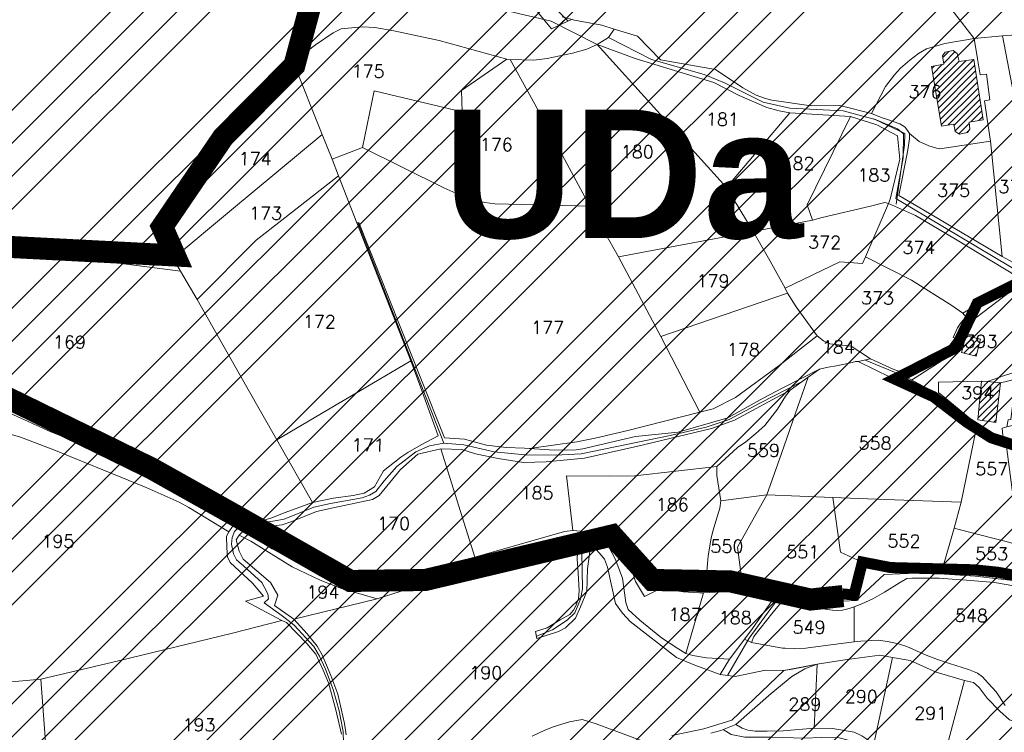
# Model space of a CAD drawing. Header units: metres. Extents: x 578835 to 593571, y 248557 to 255108.
# Tile 31 of 251: x 580807 to 581075, y 252173 to 252367. Entities that reach past the tile are written whole.
import ezdxf

# ---------------------------------------------------------------- set-up
doc = ezdxf.new("R2010")
doc.units = ezdxf.units.M
doc.linetypes.add('CACHEX2', pattern=[0.75, 0.5, -0.25])
doc.linetypes.add('SOLID_LINE', pattern=[0])
for name, color, linetype, lineweight in [('Cad-BATIMENT_BATI_PRIVE12', 7, 'SOLID_LINE', 0), ('Cad-BATIMENT_BATI_PRIVE12_HACH', 7, 'SOLID_LINE', 0), ('Cad-HYDROGRAPHI_COURS_D_EAU28', 5, 'SOLID_LINE', 0), ('Cad-PARCELLAIRE_PARCELLE1', 250, 'SOLID_LINE', 0), ('Cad-RESEAU_ROUT_AXE_DE_VOIE26', 255, 'SOLID_LINE', 0), ('Cad-RESEAU_ROUT_LIMITE_DE_VOIE_P23', 8, 'SOLID_LINE', 0), ('Cad-TOPONYMIE_NUMERO_DE_PARCELL182', 250, 'SOLID_LINE', 0), ('ER', 192, 'Continuous', 18), ('PLU', 7, 'CACHEX2', 5), ('PPRIF - contour', 10, 'Continuous', 9)]:
    doc.layers.add(name, color=color, linetype=linetype, lineweight=lineweight)
doc.layers.add('PLU nom', color=7, linetype='Continuous')
doc.styles.get("Standard").update_dxf_attribs({"font": 'arialbd_0.ttf', "height": 50})
doc.styles.add('TEXTSTYLE_45_11', font='txt.shx', dxfattribs={"oblique": 50})

msp = doc.modelspace()

# ---------------------------------------------------------------- hatches: boundary and pattern name
at = {"layer": 'Cad-BATIMENT_BATI_PRIVE12_HACH', "ltscale": 0.4}
h = msp.add_hatch(dxfattribs=at)
h.set_pattern_fill('ANSI31', color=256, scale=0.4, style=0)
h.paths.add_polyline_path([(581068.79, 252340.16), (581066.27, 252356.56), (581062.28, 252356), (581061.77, 252358.18), (581060.64, 252358.98), (581058.44, 252358.58), (581057.78, 252357.53), (581058.14, 252355.32), (581054.72, 252354.7), (581057.48, 252338.44), (581060.81, 252338.94), (581061.23, 252336.96), (581062.35, 252336.28), (581064.55, 252336.68), (581065.21, 252337.63), (581064.97, 252339.51)])
h = msp.add_hatch(dxfattribs=at)
h.set_pattern_fill('ANSI31', color=256, scale=0.4, style=0)
h.paths.add_polyline_path([(581066.88, 252275.8), (581068.06, 252280.46), (581064.2, 252281.36), (581063.74, 252279.88), (581062.93, 252276.8)])
h = msp.add_hatch(dxfattribs=at)
h.set_pattern_fill('ANSI31', color=256, scale=0.4, style=0)
h.paths.add_polyline_path([(581072.26, 252257.74), (581073.5, 252268.54), (581070.01, 252268.92), (581068.36, 252269.01), (581067.34, 252258.44)])
at = {"layer": 'ER', "ltscale": 0.4}
h = msp.add_hatch(dxfattribs=at)
h.set_pattern_fill('ANSI37', color=256, scale=2, style=0)
h.paths.add_polyline_path([(581311.07, 252613.03), (581299.43, 252618.85), (581295.91, 252621.86), (581295.31, 252633.34), (581296.97, 252660.63), (581303.67, 252678.04), (581308.36, 252694.6), (581302.69, 252717.44), (581290.57, 252722.46), (581255.27, 252715.47), (581232.19, 252711.06), (581176.68, 252703.9), (581135.54, 252700.64), (581130.04, 252706.44), (581127.14, 252712.91), (581113.93, 252718.04), (581100.81, 252723.29), (581075.27, 252710.53), (581058.91, 252705.35), (581055.25, 252696.89), (581055.96, 252673.84), (581058.24, 252646.5), (581054.48, 252640.97), (581032.17, 252620.41), (581013.99, 252609.85), (580986.6, 252600.61), (580972.16, 252590.41), (580955.62, 252576.31), (580952.77, 252573.89), (580949.33, 252555.92), (580956.67, 252542.55), (580960.27, 252531.25), (580972.26, 252502.83), (580975.25, 252497.75), (580974.51, 252491.85), (580967.59, 252486.61), (580951.48, 252479.61), (580946.11, 252472.3), (580938.05, 252468.43), (580923.57, 252464.92), (580914.24, 252456.7), (580916.01, 252440.76), (580921.04, 252437.93), (580923.16, 252427.33), (580927.39, 252408.32), (580937.62, 252393.87), (580940.67, 252377.98), (580951.34, 252364.9), (580957.01, 252367.53), (580946.28, 252380.54), (580943.23, 252396.47), (580932.98, 252410.81), (580929.03, 252428.57), (580926.38, 252441.81), (580917.87, 252447.04), (580917.85, 252450.17), (580919.51, 252453.81), (580928.51, 252459.46), (580950.32, 252467.67), (580955.39, 252474.77), (580980.15, 252488.59), (580981.46, 252499.04), (580977.63, 252505.53), (580965.77, 252533.64), (580955.58, 252556.64), (580958.27, 252570.69), (580989.35, 252595.21), (581016.48, 252604.36), (581022.66, 252607.95), (581035.8, 252615.58), (581050.17, 252629.32), (581064.44, 252644.31), (581064.13, 252648.06), (581061.95, 252674.18), (581061.3, 252695.39), (581064.39, 252700.78), (581076.6, 252704.55), (581101.82, 252715.75), (581111.9, 252712.39), (581123.23, 252707.99), (581132.55, 252694.38), (581174.36, 252697.7), (581233.14, 252705.14), (581256.41, 252709.58), (581289.95, 252716.22), (581297.6, 252713.06), (581302.15, 252694.7), (581297.97, 252679.93), (581291.04, 252661.92), (581289.3, 252633.37), (581290.06, 252618.97), (581296.09, 252613.81), (581309.56, 252608.7), (581310.76, 252606.44)])
at = {"layer": 'PPRIF - contour', "lineweight": 15}
h = msp.add_hatch(dxfattribs=at)
h.set_pattern_fill('ANSI34', color=30, scale=2, style=0)
h.paths.add_polyline_path([(583168.56, 249236.59), (583178.02, 249273.37), (583184.15, 249314.36), (583186.86, 249348.54), (583183.82, 249412.65), (583188.31, 249497.75), (583209.56, 249638.59), (583209.57, 249654.16), (583202.87, 249764.69), (583181.22, 249772.54), (583212.18, 249841.81), (583235.33, 249974.64), (583193.51, 249985.09), (583186.04, 250045.54), (583188.28, 250067.18), (583195.8, 250078.07), (583245.78, 250078.37), (583251.01, 250132.85), (583194.25, 250138.82), (583209.94, 250168.32), (583209.19, 250188.47), (583208.21, 250203.8), (583217.43, 250267.61), (583213.64, 250277.41), (583256.98, 250284.74), (583262.34, 250350.34), (583266.18, 250436.39), (583274.5, 250436.7), (583214.43, 250499.33), (583184.56, 250537.39), (583218.91, 250547.09), (583241.07, 250552.07), (583269.68, 250547.09), (583271.18, 250569.48), (583274.91, 250580.67), (583286.48, 250597.77), (583293.66, 250716.62), (583278.73, 250731.44), (583193.67, 250750.25), (583156.78, 250759.28), (583135.71, 250831.5), (583141.39, 250856.49), (583145.69, 250864.01), (583161.1, 250891.6), (583169.34, 250905.21), (583172.57, 250920.26), (583171.49, 250936.38), (583169.31, 250950.6), (583181.85, 251003.26), (583206.95, 251084.03), (583216.62, 251114.12), (583232.39, 251161.77), (583245.29, 251209.41), (583234.54, 251210.94), (583234.1, 251288.09), (583244.66, 251288.39), (583237.9, 251328.73), (583229.54, 251356.01), (583200.13, 251357.42), (583190.46, 251371.39), (583189.74, 251379.63), (583190.1, 251406.14), (583244.22, 251415.82), (583256.04, 251419.04), (583270.74, 251430.86), (583295.47, 251440.89), (583325.21, 251451.64), (583340.94, 251464.43), (583366, 251457.91), (583398.59, 251444.88), (583422.15, 251436.37), (583417.63, 251462.92), (583418.14, 251495.99), (583409.11, 251546.1), (583400.09, 251585.18), (583359.99, 251579.17), (583344.95, 251609.23), (583333.92, 251624.76), (583325.9, 251633.28), (583319.39, 251648.31), (583296.33, 251649.31), (583292.32, 251666.85), (583282.01, 251764.42), (583240.65, 251790.03), (583212.78, 251805.76), (583221.32, 251831.82), (583251.44, 251830.48), (583273.02, 251828.23), (583262.67, 251903.93), (583199.69, 251895.44), (583192.95, 251945.32), (583256.33, 251954.31), (583243.74, 252050.47), (583214.52, 252068.27), (583208.68, 252073.66), (583201.93, 252137.92), (583178.11, 252135.22), (583183.95, 252176.12), (583226.69, 252181.65), (583216.8, 252253.1), (583210.96, 252307.92), (583193.36, 252422.33), (583178.97, 252519.84), (583167.73, 252607.66), (583178.52, 252614.4), (583188.29, 252625.39), (583184.93, 252642.05), (583192.13, 252639.75), (583210.89, 252641.9), (583205.05, 252676.95), (583200.1, 252708.47), (583205.05, 252708.02), (583194.96, 252797.38), (583191.02, 252799.28), (583173.51, 252800.6), (583168.08, 252797.59), (583165.67, 252793.82), (583165.69, 252787.69), (583073.05, 252815.41), (583065.66, 252814.13), (583065.94, 252812.7), (583046.85, 252808.33), (583047.04, 252816.04), (582997.15, 252812.42), (582995.86, 252782.45), (582980.16, 252787.72), (582949.89, 252804.92), (582947.27, 252800.69), (582935.19, 252777.61), (582924.38, 252768.8), (582917.32, 252760.63), (582910.91, 252748.5), (582903.76, 252736.42), (582880, 252724.86), (582817.58, 252706.15), (582782.59, 252696.37), (582747.69, 252696.56), (582653.19, 252726.32), (582583.51, 252736.7), (582547.53, 252745.89), (582391.95, 252693.83), (582342.71, 252696.56), (582258, 252701.11), (582228.89, 252730.03), (582194.3, 252754.65), (582137.15, 252749.12), (582028.37, 252701.22), (581997.03, 252701.83), (581923.09, 252643.99), (581895.44, 252653.82), (581782.97, 252699.88), (581749.17, 252724.45), (581694.48, 252730.59), (581626.87, 252779.73), (581623.69, 252832.13), (581568.99, 252867.14), (581549.94, 252902.76), (581520.9, 252875.84), (581488.95, 252861.1), (581415.1, 252871.66), (581333.97, 252861.22), (581285.87, 252845.9), (581226.26, 252859.41), (581213.27, 252848.96), (581176.79, 252829.19), (581135.62, 252832.26), (581093.83, 252851.3), (581026.18, 252865.71), (580894.22, 252859.98), (580764.18, 252821.75), (580666.25, 252837.89), (580606.97, 252807.31), (580553.37, 252825.96), (580518.38, 252831.19), (580426.24, 252844.58), (580314.78, 252864.48), (580232.54, 252861.61), (580193.34, 252877.86), (579737.68, 252731.06), (579339.29, 252594.91), (579467.34, 252529.95), (579492.26, 252526.53), (579537.88, 252506.87), (579628.29, 252501.98), (579673.34, 252488.27), (579756.55, 252421.24), (579801.62, 252412.32), (579849.52, 252376.66), (579890.09, 252373.24), (579954.11, 252362.98), (580003.08, 252331.22), (580020.69, 252319.86), (580037.79, 252307.65), (580048.55, 252295.44), (580067.12, 252269.55), (580095.49, 252178.46), (580127.66, 252086.63), (580157.22, 252011.67), (580209.32, 251928.46), (580208.41, 251858.24), (580196.24, 251818.11), (580206.29, 251790.3), (580227.07, 251716.54), (580274.53, 251673.98), (580324.82, 251599.61), (580345.2, 251567.99), (580352.27, 251548.44), (580380.56, 251474.57), (580498.13, 251465.11), (580632.34, 251425.65), (580688.87, 251403.81), (580903, 251328.66), (581057.22, 251304.45), (581128.89, 251277.45), (581306.24, 251176.53), (581363.6, 251156.15), (581418.4, 251079.72), (581465.72, 250967.17), (581546.02, 250830.88), (581604.72, 250760.44), (581621.29, 250710.76), (581635.31, 250677.64), (581677.37, 250643.25), (581761.5, 250538.8), (581878.03, 250481.58), (581978.36, 250416.05), (582083.64, 250336.15), (582132.06, 250252.96), (582193.12, 250147.32), (582211.34, 250118.18), (582217.79, 250080.35), (582244.22, 249930.09), (582252.92, 249788.8), (582279.87, 249720.73), (582264.14, 249693.23), (582229.1, 249576.98), (582243.69, 249504.21), (582236.53, 249458.37), (582233.12, 249417.21), (582207.89, 249404.14), (582210.7, 249314.66), (582282.52, 249136.36), (582365.79, 249069.63), (582329.51, 248868.66), (582370.33, 248802.93), (582389.99, 248830.88), (582435.35, 248829.37), (582475.81, 248930.64), (582488.18, 248933.83), (582505.04, 248934.94), (582536.56, 248931.03), (582545.58, 248873.46), (582547.73, 248837.81), (582559.27, 248733.3), (582660.26, 248731.96), (582707.75, 248722.61), (582711.09, 248844.25), (582713.77, 248853.61), (582730.11, 248933.31), (582770.57, 249048.63), (582781.22, 249070.77), (582782.86, 249074.05), (582786.69, 249073.51), (582794.34, 249066.4), (582795.98, 249060.39), (582802, 249037.44), (582837.54, 249029.24), (582847.92, 249019.4), (582859.41, 249022.68), (582870.89, 249021.59), (582882.91, 249029.79), (582897.68, 249024.87), (582894.41, 249004.61), (582898.78, 248991.5), (582903.16, 248984.94), (582914.71, 248986.01), (582980.86, 249040.12), (583036.72, 249107.47), (583089.79, 249152.85), (583096.96, 249144.66), (583169.29, 249123.72), (583150.9, 249178.85), (583158.77, 249200.15)])

# ---------------------------------------------------------------- linework, layer by layer
at = {"layer": 'Cad-BATIMENT_BATI_PRIVE12'}
for points in [[(581068.79, 252340.16), (581066.27, 252356.56), (581062.28, 252356), (581061.77, 252358.18), (581060.64, 252358.98), (581058.44, 252358.58), (581057.78, 252357.53), (581058.14, 252355.32), (581054.72, 252354.7), (581057.48, 252338.44), (581060.81, 252338.94), (581061.23, 252336.96), (581062.35, 252336.28), (581064.55, 252336.68), (581065.21, 252337.63), (581064.97, 252339.51), (581068.79, 252340.16), (581068.79, 252340.16)], [(581066.88, 252275.8), (581068.06, 252280.46), (581064.2, 252281.36), (581063.74, 252279.88), (581062.93, 252276.8), (581066.88, 252275.8), (581066.88, 252275.8)], [(581072.26, 252257.74), (581073.5, 252268.54), (581070.01, 252268.92), (581068.36, 252269.01), (581067.34, 252258.44), (581072.26, 252257.74), (581072.26, 252257.74)]]:
    msp.add_lwpolyline(points, close=True, dxfattribs=at)
at = {"layer": 'Cad-HYDROGRAPHI_COURS_D_EAU28'}
for points in [[(580793.34, 252257.75), (580806.87, 252253.76), (580815.97, 252250.27), (580829.29, 252244.8), (580841.06, 252239.99), (580850.04, 252236.05), (580852.71, 252234.6), (580863.58, 252227.92), (580865.55, 252230.87), (580857.44, 252237.22), (580853.92, 252239.93), (580851.64, 252241.54), (580829.87, 252249.64), (580819.08, 252253.65), (580815.15, 252255.22), (580804.01, 252260.31)], [(581074.79, 252180.7), (581072.33, 252184.4), (581070.15, 252186.78), (581068.62, 252188.44), (581067.3, 252189.45), (581066.18, 252189.91), (581064.82, 252190.46), (581059.66, 252192.15), (581056.35, 252193.22), (581053.29, 252194.41), (581048.06, 252196.77), (581045.78, 252197.46), (581042.76, 252198.11), (581040.25, 252198.46), (581038.45, 252198.42), (581037.22, 252198.31), (581035.58, 252198.18), (581033.7, 252198.03), (581032.97, 252197.96), (581025.31, 252196.88), (581020.58, 252196.27), (581017.44, 252196.23), (581014.97, 252196.25), (581014.22, 252196.29), (581005.78, 252197.82), (581003.88, 252198.78), (580999.8, 252193.31), (580997.27, 252189.09), (581001.35, 252188.53), (581009.61, 252190.34), (581014.57, 252190.19), (581016.85, 252190.61), (581020.09, 252191.21), (581023.66, 252191.94), (581031.22, 252193.14), (581040.68, 252194.37), (581044.11, 252193.76), (581048.96, 252192.94), (581056.07, 252189.74), (581063.75, 252187.48), (581066.19, 252186.9), (581067.7, 252185.57), (581069.92, 252182.64), (581073.35, 252179.14), (581076.02, 252176.8)], [(580994.72, 252173.16), (580997.46, 252173.84), (581001.53, 252175.51), (581011.12, 252183.99), (581016.76, 252188.59), (581020.3, 252190.67), (581023.66, 252191.94), (581014.57, 252190.19), (581014.57, 252190.19), (581014.57, 252190.19), (581000.45, 252176.65), (580992.81, 252174.34), (580984.14, 252172.51)]]:
    msp.add_lwpolyline(points, dxfattribs=at)
for points in [[(580868.2, 252228.75), (580866.36, 252227.04), (580869.55, 252225.41), (580873.2, 252223.15), (580880.84, 252218.43), (580888.4, 252214.82), (580894.2, 252212.51), (580903.98, 252209.76), (580916.43, 252213.7), (580938.58, 252221.89), (580946.06, 252224.18), (580955.29, 252226.18), (580958.63, 252225.68), (580960.7, 252227.52), (580959.32, 252228.18), (580957.17, 252228.34), (580954.88, 252228.04), (580930.49, 252221.1), (580921.36, 252218.79), (580918.56, 252217.77), (580911.24, 252214.72), (580904.93, 252213.18), (580901.54, 252213.35), (580895.58, 252214.64), (580891.53, 252215.86), (580889.13, 252216.89), (580880.14, 252220.93), (580875.41, 252223.33), (580871.85, 252225.49), (580868.2, 252228.75), (580868.2, 252228.75)], [(580997.27, 252189.09), (580999.8, 252193.31), (580993.59, 252193.69), (580989.83, 252194.27), (580987.89, 252194.88), (580985.73, 252196.16), (580981.27, 252199.13), (580975.44, 252203.88), (580972.23, 252206.85), (580971.57, 252208.69), (580970.69, 252215.31), (580968.69, 252220.6), (580967.11, 252223.7), (580964.26, 252226.36), (580962.09, 252224.62), (580963.63, 252223.08), (580964.99, 252221.52), (580965.81, 252220.48), (580966.57, 252218.31), (580968.79, 252208.46), (580970.65, 252205.83), (580972.82, 252203.55), (580985.42, 252193.78), (580990.38, 252191.63), (580997.27, 252189.09), (580997.27, 252189.09)]]:
    msp.add_lwpolyline(points, close=True, dxfattribs=at)
at = {"layer": 'Cad-PARCELLAIRE_PARCELLE1'}
for points in [[(581055.66, 252376.18), (581066.37, 252362.25), (581066.37, 252362.25), (581066.37, 252362.25), (581058.41, 252360.92), (581053.42, 252359.5), (581051.21, 252358.2), (581048.9, 252356.34), (581046.36, 252354.24), (581044.69, 252352.42), (581042.24, 252349.21), (581038.4, 252341.86), (581029.81, 252344.05), (581021.99, 252343.96), (581011.31, 252345.52), (581009.37, 252346.03), (581007.08, 252346.85), (581003.45, 252348.89), (580996.03, 252353.84), (580981.05, 252356.5), (580974.75, 252362.89), (580968.41, 252364.81), (580965.03, 252365.87), (580957.66, 252367.26), (580954.28, 252368.21)], [(581084.96, 252363.79), (581074.06, 252363), (581066.37, 252362.25), (581066.37, 252362.25), (581066.37, 252362.25), (581055.66, 252376.18)], [(580954.28, 252368.21), (580957.66, 252367.26), (580965.03, 252365.87), (580968.41, 252364.81), (580966.87, 252362.57), (580963.82, 252360.64), (580960.95, 252359.4), (580957.09, 252358.3), (580950.2, 252356.83), (580946.53, 252356.42), (580940.09, 252356.55), (580939.25, 252356.7), (580920.78, 252361.75), (580908.44, 252364.4), (580903.34, 252365.32), (580899.95, 252365.48), (580894.15, 252364.88), (580892.01, 252363.81), (580887.18, 252360.52), (580881.13, 252355.89), (580879.51, 252354.65), (580875.25, 252350.39), (580870.28, 252344.63), (580864.28, 252339.55), (580860.99, 252335.49), (580857.71, 252327.3), (580848.12, 252315.81), (580846.35, 252313.21), (580845.65, 252310.81), (580845.23, 252307.88), (580848.49, 252302.35), (580850.42, 252298.95), (580827.26, 252301.93), (580817.28, 252303.99), (580799.47, 252308.09)], [(580804.01, 252260.31), (580815.15, 252255.22), (580819.08, 252253.65), (580829.87, 252249.64), (580851.64, 252241.54), (580853.92, 252239.93), (580857.44, 252237.22), (580865.55, 252230.87), (580873.43, 252231.2), (580875.04, 252231.66), (580878.88, 252233.2), (580883.6, 252234.93), (580886.32, 252235.94), (580876.65, 252252.98), (580868.46, 252267.34), (580854.94, 252291.18), (580850.42, 252298.95), (580827.26, 252301.93), (580817.28, 252303.99), (580799.47, 252308.09)], [(580793.34, 252257.75), (580806.87, 252253.76), (580815.97, 252250.27), (580829.29, 252244.8), (580841.06, 252239.99), (580850.04, 252236.05), (580852.71, 252234.6), (580863.58, 252227.92), (580862.93, 252226.75), (580863.02, 252223.64), (580863.22, 252221.2), (580863.94, 252219.59), (580870.01, 252213.96), (580873.02, 252210.42), (580868.1, 252209.12), (580878.02, 252203.82), (580864.55, 252200.36), (580833.59, 252192.88), (580812.42, 252187.89), (580793.44, 252186.1)], [(580895.52, 252172.73), (580895.1, 252175.81), (580893.28, 252183.79), (580891.37, 252188.87), (580889.01, 252194.48), (580887.58, 252196.81), (580884.92, 252200.15), (580881.28, 252204.2), (580903.98, 252209.76), (580903.98, 252209.76), (580903.98, 252209.76), (580916.43, 252213.7), (580938.58, 252221.89), (580946.06, 252224.18), (580955.29, 252226.18), (580958.63, 252225.68), (580958.39, 252220.52), (580958.61, 252216.87), (580958.95, 252211.88), (580958.7, 252209.85), (580958.11, 252208.01), (580957.4, 252206.62), (580956.35, 252205.41), (580953.75, 252203.98), (580950.23, 252201.79), (580947.01, 252200.85), (580947.41, 252198.89), (580953.27, 252200.82), (580955.16, 252201.86), (580957.92, 252204.44), (580959.23, 252207.55), (580961.02, 252211.71), (580961.17, 252217.86), (580962.09, 252224.62), (580963.63, 252223.08), (580964.99, 252221.52), (580965.81, 252220.48), (580966.57, 252218.31), (580968.79, 252208.46), (580970.65, 252205.83), (580972.82, 252203.55), (580985.42, 252193.78), (580990.38, 252191.63), (580997.27, 252189.09), (581001.35, 252188.53), (581009.61, 252190.34), (581014.57, 252190.19), (581000.45, 252176.65), (580992.81, 252174.34), (580984.14, 252172.51)], [(581074.79, 252180.7), (581072.33, 252184.4), (581070.15, 252186.78), (581068.62, 252188.44), (581067.3, 252189.45), (581066.18, 252189.91), (581064.82, 252190.46), (581059.66, 252192.15), (581056.35, 252193.22), (581053.29, 252194.41), (581048.06, 252196.77), (581045.78, 252197.46), (581042.76, 252198.11), (581040.25, 252198.46), (581038.45, 252198.42), (581037.22, 252198.31), (581035.58, 252198.18), (581033.7, 252198.03), (581033.73, 252207.5), (581035.81, 252208.34), (581038.83, 252209.71), (581041.97, 252211.53), (581046.05, 252214.1), (581048.01, 252215.26), (581049.4, 252215.38), (581056.82, 252215.33), (581060.39, 252215.06), (581063.21, 252214.85), (581068.68, 252214.41), (581071.92, 252214.13), (581077.19, 252213.22)], [(580894.27, 252172.84), (580892.73, 252179.52), (580890.72, 252186.81), (580889.28, 252190.27), (580887.27, 252194.67), (580884.8, 252197.58), (580879.3, 252203.25), (580878.02, 252203.82), (580878.02, 252203.82), (580878.02, 252203.82), (580864.55, 252200.36), (580833.59, 252192.88), (580812.42, 252187.89), (580814.39, 252162.2)], [(580978.91, 252169.95), (580963.52, 252175.7), (580959.71, 252176.83), (580956.23, 252176.2), (580951.8, 252174.84), (580949.41, 252173.85), (580946.16, 252172.36)], [(580978.91, 252169.95), (580963.52, 252175.7), (580959.71, 252176.83), (580956.23, 252176.2), (580951.8, 252174.84), (580949.41, 252173.85), (580946.16, 252172.36)]]:
    msp.add_lwpolyline(points, dxfattribs=at)
for points in [[(580939.25, 252356.7), (580920.78, 252361.75), (580908.44, 252364.4), (580903.34, 252365.32), (580899.95, 252365.48), (580894.15, 252364.88), (580892.01, 252363.81), (580887.18, 252360.52), (580881.13, 252355.89), (580888.95, 252336.15), (580891.74, 252329.46), (580899.97, 252332.59), (580903.13, 252348.02), (580927.1, 252342.32), (580926.86, 252348.1), (580939.25, 252356.7), (580939.25, 252356.7)], [(581048.82, 252336.38), (581047.61, 252338.18), (581046.13, 252339.06), (581042.82, 252340.23), (581041.38, 252340.67), (581038.4, 252341.86), (581042.24, 252349.21), (581044.69, 252352.42), (581046.36, 252354.24), (581048.9, 252356.34), (581051.21, 252358.2), (581053.42, 252359.5), (581058.41, 252360.92), (581066.37, 252362.25), (581067.24, 252356.75), (581068.02, 252352.35), (581069.74, 252352.61), (581070.65, 252345.55), (581069.19, 252345.31), (581069.93, 252340.36), (581070.84, 252334.31), (581057, 252332.27), (581056.08, 252332.41), (581054.06, 252333.02), (581051.39, 252334.25), (581048.82, 252336.38), (581048.82, 252336.38)], [(581074.03, 252302.92), (581070.84, 252334.31), (581069.93, 252340.36), (581069.19, 252345.31), (581070.65, 252345.55), (581069.74, 252352.61), (581068.02, 252352.35), (581067.24, 252356.75), (581066.37, 252362.25), (581074.06, 252363), (581083.62, 252313.41), (581084.1, 252310.67), (581085.81, 252301.89), (581080.93, 252299.15), (581074.03, 252302.92), (581074.03, 252302.92)], [(581074.06, 252363), (581084.96, 252363.79), (581084.9, 252360.55), (581087.34, 252348.05), (581088.57, 252342.13), (581089.34, 252337.85), (581089.88, 252334.22), (581090.53, 252330.37), (581091.14, 252325.07), (581093.66, 252316.58), (581093.84, 252315.48), (581094.62, 252310.98), (581094.09, 252306.47), (581090.54, 252304.52), (581085.81, 252301.89), (581084.1, 252310.67), (581083.62, 252313.41), (581074.06, 252363), (581074.06, 252363)], [(580940.09, 252356.55), (580946.87, 252344.41), (580961.78, 252316.67), (580969.6, 252302.83), (581006.28, 252309.78), (580998.95, 252321.76), (580980.05, 252342.7), (580963.82, 252360.64), (580960.95, 252359.4), (580957.09, 252358.3), (580950.2, 252356.83), (580946.53, 252356.42), (580940.09, 252356.55), (580940.09, 252356.55)], [(580963.82, 252360.64), (580974.11, 252356.81), (580995.5, 252350.34), (581002.47, 252346.8), (581009.99, 252343.52), (581013.29, 252342.56), (581016.22, 252342.03), (580998.95, 252321.76), (580980.05, 252342.7), (580963.82, 252360.64), (580963.82, 252360.64)], [(580881.13, 252355.89), (580879.51, 252354.65), (580875.25, 252350.39), (580870.28, 252344.63), (580864.28, 252339.55), (580860.99, 252335.49), (580857.71, 252327.3), (580848.12, 252315.81), (580846.35, 252313.21), (580845.65, 252310.81), (580845.23, 252307.88), (580848.49, 252302.35), (580864.29, 252315.6), (580888.95, 252336.15), (580881.13, 252355.89), (580881.13, 252355.89)], [(580939.25, 252356.7), (580926.86, 252348.1), (580927.1, 252342.32), (580903.13, 252348.02), (580899.97, 252332.59), (580922.06, 252321.61), (580927.01, 252319.46), (580930.5, 252318.3), (580933.26, 252317.64), (580935.93, 252317.31), (580961.78, 252316.67), (580946.87, 252344.41), (580940.09, 252356.55), (580939.25, 252356.7), (580939.25, 252356.7)], [(581022.35, 252312.78), (581006.28, 252309.78), (580998.95, 252321.76), (581016.22, 252342.03), (581032.7, 252341.06), (581020.94, 252317.01), (581022.35, 252312.78), (581022.35, 252312.78)], [(581032.7, 252341.06), (581020.94, 252317.01), (581022.35, 252312.78), (581025.01, 252313.55), (581038.19, 252316.66), (581042.06, 252317.65), (581043.07, 252317.4), (581043.55, 252318.56), (581046.19, 252329.47), (581045.5, 252335.77), (581039.89, 252338.76), (581032.7, 252341.06), (581032.7, 252341.06)], [(580888.95, 252336.15), (580891.74, 252329.46), (580893.43, 252324.92), (580878.03, 252312.83), (580870.99, 252307.34), (580854.94, 252291.18), (580850.42, 252298.95), (580848.49, 252302.35), (580864.29, 252315.6), (580888.95, 252336.15), (580888.95, 252336.15)], [(581070.84, 252334.31), (581057, 252332.27), (581056.08, 252332.41), (581054.06, 252333.02), (581051.39, 252334.25), (581048.82, 252336.38), (581048.78, 252334.93), (581048.25, 252331.43), (581045.86, 252319.53), (581054.26, 252314.65), (581074.03, 252302.92), (581070.84, 252334.31), (581070.84, 252334.31)], [(580991.74, 252260.53), (580972.14, 252255.55), (580963.24, 252253.47), (580958.29, 252252.51), (580945.42, 252250.66), (580944.02, 252250.77), (580939.06, 252250.91), (580933.73, 252251.58), (580927.73, 252253.2), (580922.27, 252253.53), (580915.81, 252269.71), (580898.93, 252312.22), (580898.45, 252312.08), (580893.43, 252324.92), (580891.74, 252329.46), (580899.97, 252332.59), (580922.06, 252321.61), (580927.01, 252319.46), (580930.5, 252318.3), (580933.26, 252317.64), (580935.93, 252317.31), (580961.78, 252316.67), (580969.6, 252302.83), (580981.13, 252281.15), (580991.74, 252260.53), (580991.74, 252260.53)], [(580854.94, 252291.18), (580870.99, 252307.34), (580878.03, 252312.83), (580893.43, 252324.92), (580898.45, 252312.08), (580913.12, 252274.5), (580876.65, 252252.98), (580868.46, 252267.34), (580854.94, 252291.18), (580854.94, 252291.18)], [(581036.78, 252302.84), (581043.07, 252317.4), (581042.06, 252317.65), (581038.19, 252316.66), (581025.01, 252313.55), (581022.35, 252312.78), (581006.28, 252309.78), (581010.44, 252302.43), (581014.91, 252294.33), (581029.8, 252301.47), (581036.02, 252300.99), (581036.78, 252302.84), (581036.78, 252302.84)], [(581036.78, 252302.84), (581043.07, 252317.4), (581050.43, 252314.11), (581061.26, 252307.66), (581078.03, 252297.45), (581069.24, 252291.04), (581063.27, 252287.53), (581060.3, 252289.63), (581049.34, 252296.52), (581036.78, 252302.84), (581036.78, 252302.84)], [(580969.6, 252302.83), (580981.13, 252281.15), (581015.6, 252292.93), (581014.91, 252294.33), (581010.44, 252302.43), (581006.28, 252309.78), (580969.6, 252302.83), (580969.6, 252302.83)], [(581036.78, 252302.84), (581049.34, 252296.52), (581060.3, 252289.63), (581063.27, 252287.53), (581064.1, 252286.49), (581062.53, 252284.58), (581061.87, 252283.52), (581060.69, 252280.85), (581061.2, 252280.68), (581059.79, 252278.77), (581058.42, 252277.55), (581055.76, 252275.76), (581052.32, 252273.47), (581049.04, 252271.42), (581048.23, 252271.23), (581047.07, 252271.25), (581044.34, 252272.25), (581038.18, 252275.09), (581032.95, 252278.55), (581027.13, 252279.18), (581025.42, 252279.93), (581023.64, 252281.35), (581017.96, 252289.23), (581015.6, 252292.93), (581014.91, 252294.33), (581029.8, 252301.47), (581036.02, 252300.99), (581036.78, 252302.84), (581036.78, 252302.84)], [(580981.13, 252281.15), (581015.6, 252292.93), (581017.96, 252289.23), (581023.64, 252281.35), (581013.28, 252273.24), (581001.47, 252264.57), (580995.38, 252261.49), (580991.74, 252260.53), (580981.13, 252281.15), (580981.13, 252281.15)], [(581023.64, 252281.35), (581025.42, 252279.93), (581027.13, 252279.18), (581032.95, 252278.55), (581038.18, 252275.09), (581034.77, 252274.35), (581034.12, 252274.3), (581033.15, 252274.11), (581028.94, 252273.2), (581026.66, 252272.79), (581024.31, 252272.25), (581014.27, 252267.19), (581008.98, 252264.4), (580999.37, 252259.04), (580985.85, 252255.13), (580974.24, 252253.94), (580959.94, 252250.52), (580958.07, 252250.26), (580955.44, 252250.16), (580950.72, 252250.32), (580945.42, 252250.66), (580958.29, 252252.51), (580963.24, 252253.47), (580972.14, 252255.55), (580991.74, 252260.53), (580995.38, 252261.49), (581001.47, 252264.57), (581013.28, 252273.24), (581023.64, 252281.35), (581023.64, 252281.35)], [(581068.06, 252280.46), (581064.2, 252281.36), (581063.74, 252279.88), (581062.93, 252276.8), (581066.88, 252275.8), (581068.06, 252280.46), (581068.06, 252280.46)], [(580876.65, 252252.98), (580886.32, 252235.94), (580892.07, 252237.09), (580897.44, 252237.87), (580900.45, 252238.45), (580903.18, 252240.24), (580905.63, 252244.57), (580910.42, 252248.31), (580912.3, 252249.58), (580915.91, 252251.67), (580920.58, 252254.06), (580915.79, 252267.15), (580913.12, 252274.5), (580876.65, 252252.98), (580876.65, 252252.98)], [(581062.86, 252236), (581042.1, 252236.73), (581027.88, 252237.33), (581009.94, 252238.08), (581013.95, 252249.33), (581018.41, 252262.07), (581021.2, 252270.1), (581024.31, 252272.25), (581026.66, 252272.79), (581028.94, 252273.2), (581033.15, 252274.11), (581034.12, 252274.3), (581034.77, 252274.35), (581043.71, 252269.97), (581047.87, 252268.53), (581049.31, 252268.09), (581051.4, 252266.81), (581055.51, 252263.81), (581058.61, 252261.29), (581060.56, 252259.67), (581066.84, 252255.5), (581062.86, 252236), (581062.86, 252236)], [(581021.2, 252270.1), (581018.41, 252262.07), (581013.95, 252249.33), (581009.94, 252238.08), (580997.46, 252236.37), (580996.4, 252243.3), (580996.36, 252245.74), (581001.95, 252250.89), (581004.29, 252252.43), (581006.98, 252254.76), (581009.44, 252256.87), (581012.86, 252261.38), (581015.04, 252264.91), (581016.3, 252266.58), (581021.2, 252270.1), (581021.2, 252270.1)], [(581075.24, 252256.54), (581075.65, 252258.47), (581076.31, 252258.52), (581077.71, 252269.56), (581073.5, 252268.54), (581070.01, 252268.92), (581068.36, 252269.01), (581056.68, 252268.7), (581056.66, 252265.92), (581065.41, 252258.73), (581067.53, 252257.12), (581071, 252254.96), (581074.28, 252253.22), (581073.95, 252256.21), (581075.24, 252256.54), (581075.24, 252256.54)], [(580921.28, 252250.55), (580926.99, 252250.35), (580930.71, 252249.22), (580936.91, 252247.95), (580943.76, 252246.84), (580949.93, 252247.02), (580960.39, 252248), (580974.87, 252251.32), (580994.91, 252256.11), (581001.15, 252258.41), (581016.3, 252266.58), (581015.04, 252264.91), (581012.86, 252261.38), (581009.44, 252256.87), (581006.98, 252254.76), (581004.29, 252252.43), (581001.95, 252250.89), (580996.36, 252245.74), (580974.06, 252243.23), (580967.15, 252243.1), (580955.43, 252243.24), (580957.17, 252228.34), (580954.88, 252228.04), (580930.49, 252221.1), (580921.28, 252250.55), (580921.28, 252250.55)], [(581075.24, 252256.54), (581073.95, 252256.21), (581074.28, 252253.22), (581076.33, 252252.39), (581080.56, 252251.07), (581083.75, 252250.33), (581080.74, 252257.88), (581075.24, 252256.54), (581075.24, 252256.54)], [(581066.84, 252255.5), (581068.42, 252254.3), (581070.76, 252252.93), (581073.07, 252251.9), (581075.19, 252251.18), (581076.75, 252239.38), (581078.18, 252229.14), (581078.75, 252224.28), (581075.12, 252225.32), (581071.07, 252226.32), (581062.31, 252228.6), (581060.89, 252228.93), (581062.86, 252236), (581066.84, 252255.5), (581066.84, 252255.5)], [(580930.49, 252221.1), (580921.28, 252250.55), (580914.97, 252249.13), (580910.29, 252244.95), (580904.45, 252237.89), (580902.65, 252236.74), (580891.95, 252234.51), (580887.43, 252233.47), (580880.72, 252230.79), (580878.07, 252229.9), (580868.2, 252228.75), (580871.85, 252225.49), (580875.41, 252223.33), (580880.14, 252220.93), (580889.13, 252216.89), (580891.53, 252215.86), (580895.58, 252214.64), (580901.54, 252213.35), (580904.93, 252213.18), (580911.24, 252214.72), (580918.56, 252217.77), (580921.36, 252218.79), (580930.49, 252221.1), (580930.49, 252221.1)], [(580996.36, 252245.74), (580974.06, 252243.23), (580967.15, 252243.1), (580955.43, 252243.24), (580957.17, 252228.34), (580959.32, 252228.18), (580960.7, 252227.52), (580963.02, 252228.38), (580964.62, 252228.84), (580966.02, 252228.96), (580967.45, 252228.63), (580968.64, 252228.18), (580971.61, 252226.19), (580973.46, 252224.67), (580975.02, 252220.79), (580976.22, 252218.22), (580977.17, 252216.85), (580978.33, 252215.61), (580980.04, 252214.97), (580983.57, 252214.15), (580989.28, 252213.84), (580993.37, 252214.29), (580993.78, 252219.23), (580994.01, 252221.47), (580994.85, 252226.22), (580995.26, 252228.16), (580996.43, 252232.05), (580997.13, 252234.45), (580997.46, 252236.37), (580996.4, 252243.3), (580996.36, 252245.74), (580996.36, 252245.74)], [(581009.94, 252238.08), (580997.46, 252236.37), (580997.13, 252234.45), (580996.43, 252232.05), (580995.26, 252228.16), (580994.85, 252226.22), (580994.01, 252221.47), (580993.78, 252219.23), (580993.37, 252214.29), (580997.66, 252215.09), (581002.24, 252215.59), (581003.07, 252215.54), (581001.97, 252223.81), (581009.94, 252238.08), (581009.94, 252238.08)], [(581003.07, 252215.54), (581001.97, 252223.81), (581009.94, 252238.08), (581027.88, 252237.33), (581030.02, 252222.46), (581035.94, 252219.72), (581033.72, 252210.73), (581029.59, 252210.83), (581020.94, 252211.78), (581018.75, 252212.28), (581014.96, 252213.18), (581006.91, 252214.97), (581003.07, 252215.54), (581003.07, 252215.54)], [(581035.94, 252219.72), (581030.02, 252222.46), (581027.88, 252237.33), (581042.1, 252236.73), (581062.86, 252236), (581060.89, 252228.93), (581057.76, 252217.96), (581053.73, 252217.85), (581051.92, 252217.81), (581048.28, 252217.96), (581047.62, 252217.91), (581045.63, 252218.08), (581043.56, 252218.23), (581042.48, 252218.37), (581039.29, 252218.99), (581035.94, 252219.72), (581035.94, 252219.72)], [(581057.76, 252217.96), (581060.89, 252228.93), (581062.31, 252228.6), (581071.07, 252226.32), (581075.12, 252225.32), (581078.75, 252224.28), (581079.88, 252215.57), (581075.94, 252216.36), (581072.85, 252216.88), (581069.76, 252217.29), (581066.28, 252217.56), (581061.47, 252217.95), (581059.9, 252217.93), (581057.76, 252217.96), (581057.76, 252217.96)], [(580881.28, 252204.2), (580876.03, 252207.89), (580876.95, 252210.75), (580874.94, 252214.15), (580867.48, 252220.56), (580866.39, 252222.7), (580865.57, 252225.75), (580866.36, 252227.04), (580869.55, 252225.41), (580873.2, 252223.15), (580880.84, 252218.43), (580888.4, 252214.82), (580894.2, 252212.51), (580903.98, 252209.76), (580881.28, 252204.2), (580881.28, 252204.2)], [(580987.89, 252194.88), (580985.73, 252196.16), (580981.27, 252199.13), (580975.44, 252203.88), (580972.23, 252206.85), (580971.57, 252208.69), (580970.69, 252215.31), (580968.69, 252220.6), (580967.11, 252223.7), (580964.26, 252226.36), (580964.83, 252226.41), (580968.16, 252226.02), (580969.18, 252225.66), (580970.33, 252224.63), (580970.9, 252223.68), (580972.48, 252219.69), (580973.57, 252216.43), (580974.23, 252214.48), (580976.71, 252210.35), (580980.11, 252212.08), (580982.48, 252212.38), (580987.23, 252211.67), (580991.63, 252211.36), (580992.71, 252211.34), (580987.89, 252194.88), (580987.89, 252194.88)], [(580992.71, 252211.34), (581000.82, 252211.79), (581006.06, 252211.22), (581011.86, 252209.92), (581005.59, 252201.04), (580999.8, 252193.31), (580993.59, 252193.69), (580989.83, 252194.27), (580987.89, 252194.88), (580992.71, 252211.34), (580992.71, 252211.34)], [(581033.73, 252207.5), (581033.7, 252198.03), (581032.97, 252197.96), (581025.31, 252196.88), (581020.58, 252196.27), (581017.44, 252196.23), (581014.97, 252196.25), (581014.22, 252196.29), (581005.78, 252197.82), (581006.39, 252199.43), (581011.61, 252205.99), (581015.43, 252210.55), (581018.27, 252209.23), (581020.39, 252208.51), (581022.84, 252207.71), (581025.2, 252207.01), (581026.38, 252206.78), (581027.87, 252206.68), (581029.2, 252206.57), (581030.59, 252206.68), (581032.37, 252207.05), (581033.73, 252207.5), (581033.73, 252207.5)], [(581023.66, 252191.94), (581022.87, 252174.49), (581027.83, 252174.46), (581033.69, 252173.39), (581035.83, 252172.45), (581039.05, 252170.27), (581044.11, 252193.76), (581040.68, 252194.37), (581031.22, 252193.14), (581023.66, 252191.94), (581023.66, 252191.94)], [(581044.11, 252193.76), (581039.05, 252170.27), (581055.78, 252157.5), (581063.75, 252187.48), (581056.07, 252189.74), (581048.96, 252192.94), (581044.11, 252193.76), (581044.11, 252193.76)], [(581022.87, 252174.49), (581014.45, 252173.8), (581010.01, 252173.65), (581006.79, 252173.71), (581004.79, 252174), (581003.26, 252174.54), (581001.53, 252175.51), (581011.12, 252183.99), (581016.76, 252188.59), (581020.3, 252190.67), (581023.66, 252191.94), (581022.87, 252174.49), (581022.87, 252174.49)], [(580793.44, 252186.1), (580766.38, 252183.4), (580770.87, 252179.98), (580776.4, 252175.98), (580781.05, 252173.59), (580786.58, 252171.48), (580791.65, 252169.89), (580797.89, 252167.29), (580802.02, 252165.18), (580806.19, 252162.63), (580811.62, 252158.74), (580814.6, 252156.64), (580814.43, 252160.64), (580814.39, 252162.2), (580812.42, 252187.89), (580793.44, 252186.1), (580793.44, 252186.1)], [(581063.75, 252187.48), (581066.19, 252186.9), (581067.7, 252185.57), (581069.92, 252182.64), (581073.35, 252179.14), (581076.02, 252176.8), (581078.49, 252175.77), (581082.62, 252174.66), (581097.06, 252165.5), (581096.52, 252156.09), (581094.19, 252148.54), (581090.15, 252138.51), (581075.67, 252152.13), (581070.2, 252142.54), (581061.22, 252153.49), (581055.78, 252157.5), (581063.75, 252187.48), (581063.75, 252187.48)]]:
    msp.add_lwpolyline(points, close=True, dxfattribs=at)
at = {"layer": 'Cad-RESEAU_ROUT_AXE_DE_VOIE26'}
for p, q in [((581045.06, 252318.7), (581082.13, 252296.59)), ((580898.66, 252312.18), (580922.13, 252252.07))]:
    msp.add_line(p, q, dxfattribs=at)
for points in [[(580966.84, 252362.59), (580978.54, 252356.56), (580992.92, 252352.45), (580998.42, 252350.24), (581009, 252344.92), (581016.26, 252343.31), (581030.7, 252342.59), (581039.48, 252340.25), (581047.55, 252336.41), (581047.4, 252333.21), (581045.16, 252317.16)], [(580966.84, 252362.59), (580978.54, 252356.56), (580992.92, 252352.45), (580998.42, 252350.24), (581009, 252344.92), (581016.26, 252343.31), (581030.7, 252342.59), (581039.48, 252340.25), (581047.55, 252336.41), (581047.4, 252333.21), (581045.16, 252317.16)], [(581039.07, 252340.45), (581045.52, 252337.66), (581047.15, 252336.32), (581047.08, 252329.82), (581045.06, 252318.7)], [(581039.07, 252340.45), (581045.52, 252337.66), (581047.15, 252336.32), (581047.08, 252329.82), (581045.06, 252318.7)], [(581098.1, 252308.63), (581099.46, 252302.49), (581078.94, 252295.49), (581064.88, 252284.82), (581059.95, 252276.03), (581049.35, 252269.28)], [(581036.49, 252274.75), (581047.75, 252270.15), (581053.64, 252266.96), (581063.22, 252258.95), (581068.59, 252255.31), (581074.35, 252252.3), (581079.62, 252250.62), (581086.65, 252249.22), (581092.47, 252248.71), (581095.18, 252249.01), (581100.4, 252249.69), (581108.6, 252250.7), (581115.02, 252251.21), (581128.58, 252251.98), (581136.09, 252252.05), (581143.46, 252250.56), (581145.06, 252249.67)], [(581036.49, 252274.75), (581047.75, 252270.15), (581053.64, 252266.96), (581063.22, 252258.95), (581068.59, 252255.31), (581074.35, 252252.3), (581079.62, 252250.62), (581086.65, 252249.22), (581092.47, 252248.71), (581095.18, 252249.01), (581100.4, 252249.69), (581108.6, 252250.7), (581115.02, 252251.21), (581128.58, 252251.98), (581136.09, 252252.05), (581143.46, 252250.56), (581145.06, 252249.67)], [(580894.79, 252170.29), (580894.68, 252173.59), (580893.61, 252179.19), (580891.99, 252185.01), (580889.9, 252190.53), (580888.27, 252194.15), (580886.68, 252196.71), (580881.39, 252202.56), (580878.08, 252205.11), (580873.24, 252208.63), (580874.38, 252209.76), (580874.24, 252211.08), (580872.57, 252214.2), (580867.67, 252218.59), (580865.68, 252220.34), (580864.82, 252221.99), (580864.36, 252224.58), (580864.49, 252226.46), (580865.15, 252228.01), (580866.25, 252229.1), (580868, 252229.82), (580871.91, 252230.19), (580878.64, 252231.39), (580886.69, 252234.64), (580891.26, 252235.68), (580899.89, 252237.24), (580901.87, 252237.95), (580903.57, 252238.94), (580905.89, 252241.82), (580909.34, 252245.74), (580914.43, 252249.76), (580918.23, 252251.41), (580922.13, 252252.07), (580927.55, 252251.63), (580935.77, 252249.78), (580944.14, 252248.94), (580952.53, 252248.81), (580959.49, 252249.17), (580983.62, 252254.19), (580993.44, 252256.45), (580999.67, 252258.53), (581008.27, 252263.08), (581019.43, 252268.81)], [(580894.79, 252170.29), (580894.68, 252173.59), (580893.61, 252179.19), (580891.99, 252185.01), (580889.9, 252190.53), (580888.27, 252194.15), (580886.68, 252196.71), (580881.39, 252202.56), (580878.08, 252205.11), (580873.24, 252208.63), (580874.38, 252209.76), (580874.24, 252211.08), (580872.57, 252214.2), (580867.67, 252218.59), (580865.68, 252220.34), (580864.82, 252221.99), (580864.36, 252224.58), (580864.49, 252226.46), (580865.15, 252228.01), (580866.25, 252229.1), (580868, 252229.82), (580871.91, 252230.19), (580878.64, 252231.39), (580886.69, 252234.64), (580891.26, 252235.68), (580899.89, 252237.24), (580901.87, 252237.95), (580903.57, 252238.94), (580905.89, 252241.82), (580909.34, 252245.74), (580914.43, 252249.76), (580918.23, 252251.41), (580922.13, 252252.07), (580927.55, 252251.63), (580935.77, 252249.78), (580944.14, 252248.94), (580952.53, 252248.81), (580959.49, 252249.17), (580983.62, 252254.19), (580993.44, 252256.45), (580999.67, 252258.53), (581008.27, 252263.08), (581019.43, 252268.81)], [(581145.06, 252249.67), (581142.35, 252246.72), (581136.43, 252244.19), (581129.76, 252242.15), (581122.14, 252239.68), (581117.71, 252237.33), (581113.51, 252233.2), (581110.42, 252228.99), (581105.49, 252222.07), (581100.65, 252218.01), (581092.95, 252214.38), (581084.56, 252213.86), (581079.2, 252214.48), (581066.61, 252215.93), (581052.76, 252216.79), (581041.87, 252216.36), (581034.26, 252209.27), (581027.17, 252208.94), (581016.01, 252211.62), (581008.75, 252212.66), (581002.19, 252213.73), (580993.04, 252212.95)], [(581145.06, 252249.67), (581142.35, 252246.72), (581136.43, 252244.19), (581129.76, 252242.15), (581122.14, 252239.68), (581117.71, 252237.33), (581113.51, 252233.2), (581110.42, 252228.99), (581105.49, 252222.07), (581100.65, 252218.01), (581092.95, 252214.38), (581084.56, 252213.86), (581079.2, 252214.48), (581066.61, 252215.93), (581052.76, 252216.79), (581041.87, 252216.36), (581034.26, 252209.27), (581027.17, 252208.94), (581016.01, 252211.62), (581008.75, 252212.66), (581002.19, 252213.73), (580993.04, 252212.95)], [(580999.23, 252188.82), (581005.16, 252199.04), (581014.52, 252211.83), (581002.19, 252213.73), (580993.04, 252212.95), (580988.96, 252212.89), (580983.17, 252213.16), (580979.69, 252213.7), (580977.86, 252214.1), (580976.45, 252214.84), (580974.7, 252217.73), (580972.22, 252223.5), (580971, 252225.32), (580969.19, 252226.6), (580967.11, 252227.27), (580965.02, 252227.47), (580963.01, 252226.93), (580961.32, 252226.06), (580959.99, 252224.72), (580959.65, 252222.43), (580959.79, 252212.43), (580959.31, 252209.61), (580957.7, 252205.9), (580955.62, 252203.89), (580951.65, 252201.28), (580947.26, 252199.56)], [(580999.23, 252188.82), (581005.16, 252199.04), (581014.52, 252211.83), (581002.19, 252213.73), (580993.04, 252212.95), (580988.96, 252212.89), (580983.17, 252213.16), (580979.69, 252213.7), (580977.86, 252214.1), (580976.45, 252214.84), (580974.7, 252217.73), (580972.22, 252223.5), (580971, 252225.32), (580969.19, 252226.6), (580967.11, 252227.27), (580965.02, 252227.47), (580963.01, 252226.93), (580961.32, 252226.06), (580959.99, 252224.72), (580959.65, 252222.43), (580959.79, 252212.43), (580959.31, 252209.61), (580957.7, 252205.9), (580955.62, 252203.89), (580951.65, 252201.28), (580947.26, 252199.56)], [(580999.27, 252188.81), (581005.16, 252199.04), (581014.52, 252211.83)], [(580999.27, 252188.81), (581005.16, 252199.04), (581014.52, 252211.83)], [(580998.11, 252174.12), (581000.26, 252172.76), (581003.99, 252172.05), (581011.37, 252172.06), (581020.14, 252171.74), (581024.74, 252171.97), (581029.66, 252171.83), (581032.82, 252171.03), (581039.05, 252167.98), (581049.53, 252160.04), (581059.24, 252152.07), (581067.37, 252141.76), (581071.22, 252135.09), (581077.5, 252124.47)]]:
    msp.add_lwpolyline(points, dxfattribs=at)
at = {"layer": 'Cad-RESEAU_ROUT_LIMITE_DE_VOIE_P23'}
for points in [[(580939.7, 252369.69), (580951.25, 252367.02), (580963.8, 252360.69)], [(581070, 252268.89), (581074.65, 252270.5), (581079.27, 252271.97), (581083.52, 252273.36), (581086.37, 252274.49)]]:
    msp.add_lwpolyline(points, dxfattribs=at)
at = {"layer": 'ER', "ltscale": 0.4}
msp.add_lwpolyline([(580940.67, 252377.98), (580951.34, 252364.9), (580957.01, 252367.53)], dxfattribs=at)
at = {"layer": 'PLU', "color": 7, "ltscale": 2, "const_width": 6}
msp.add_lwpolyline([(580894.2, 252402.64), (580881.42, 252354.96), (580862.03, 252335.39), (580845.45, 252311.02), (580848.89, 252303.21), (580796.56, 252305.92), (580791.06, 252288.8), (580778.72, 252276.51), (580842.55, 252245.24), (580865.49, 252232.36), (580896.67, 252214.59), (580917.04, 252214.85), (580967.89, 252226.98), (580978.79, 252214.86), (581000.13, 252214.45), (581021.87, 252209.53), (581030.7, 252210.48)], dxfattribs=at)
at = {"layer": 'PLU', "color": 7, "ltscale": 6, "const_width": 3}
for points in [[(581083.56, 252298.41), (581067.22, 252290.24), (581061.37, 252278.05), (581049.56, 252272), (581044.72, 252269.58), (581055.31, 252264.74), (581064.39, 252257.78), (581071.05, 252253.55), (581086.19, 252248.71)], [(581030.48, 252211.06), (581033.71, 252210.8), (581035.96, 252219.73), (581043.6, 252218.24), (581066.27, 252217.63), (581072.85, 252216.96), (581082.69, 252215.1)]]:
    msp.add_lwpolyline(points, dxfattribs=at)

# ---------------------------------------------------------------- texts
at = {"layer": 'Cad-TOPONYMIE_NUMERO_DE_PARCELL182', "style": 'TEXTSTYLE_45_11'}
for s, p in [('175', (580896.98, 252351.64)), ('376', (581048.51, 252346.05)), ('181', (580993.38, 252338.58)), ('176', (580931.85, 252331.68)), ('180', (580970.22, 252329.74)), ('174', (580866.24, 252327.85)), ('182', (581013.95, 252326.57)), ('183', (581034.58, 252323.38)), ('375', (581056.27, 252319.22)), ('377', (581072.96, 252320.22)), ('173', (580869.07, 252312.98)), ('372', (581021.18, 252305.1)), ('374', (581046.84, 252303.67)), ('179', (580990.82, 252294.56)), ('373', (581035.58, 252289.92)), ('172', (580883.69, 252283.49)), ('177', (580945.79, 252281.89)), ('169', (580815.74, 252277.9)), ('178', (580999.08, 252275.85)), ('184', (581024.95, 252276.55)), ('393', (581063.73, 252278.1)), ('394', (581062.83, 252264.09)), ('171', (580896.99, 252249.87)), ('558', (581034.91, 252250.4)), ('559', (581004.53, 252248.44)), ('557', (581066.65, 252243.39)), ('185', (580942.95, 252236.85)), ('186', (580979.72, 252233.66)), ('170', (580903.91, 252228.54)), ('195', (580812.58, 252223.68)), ('550', (580994.59, 252222.31)), ('552', (581042.77, 252223.75)), ('551', (581015.24, 252220.79)), ('553', (581066.63, 252220.26)), ('194', (580884.69, 252209.83)), ('187', (580983.24, 252203.75)), ('548', (581061.11, 252203.43)), ('188', (580996.87, 252202.88)), ('549', (581016.95, 252200.25)), ('190', (580929, 252187.88)), ('289', (581015.81, 252179.31)), ('290', (581031.16, 252181.43)), ('291', (581050.04, 252176.86)), ('193', (580850.97, 252173.7))]:
    msp.add_text(s, height=3.491, rotation=359.5887, dxfattribs=at).set_placement(p)
at = {"layer": 'PLU nom', "insert": (580970.94, 252342.93), "char_height": 35, "width": 195.3422, "attachment_point": 2}
msp.add_mtext('UDa', dxfattribs=at)

doc.saveas('drawing.dxf')
